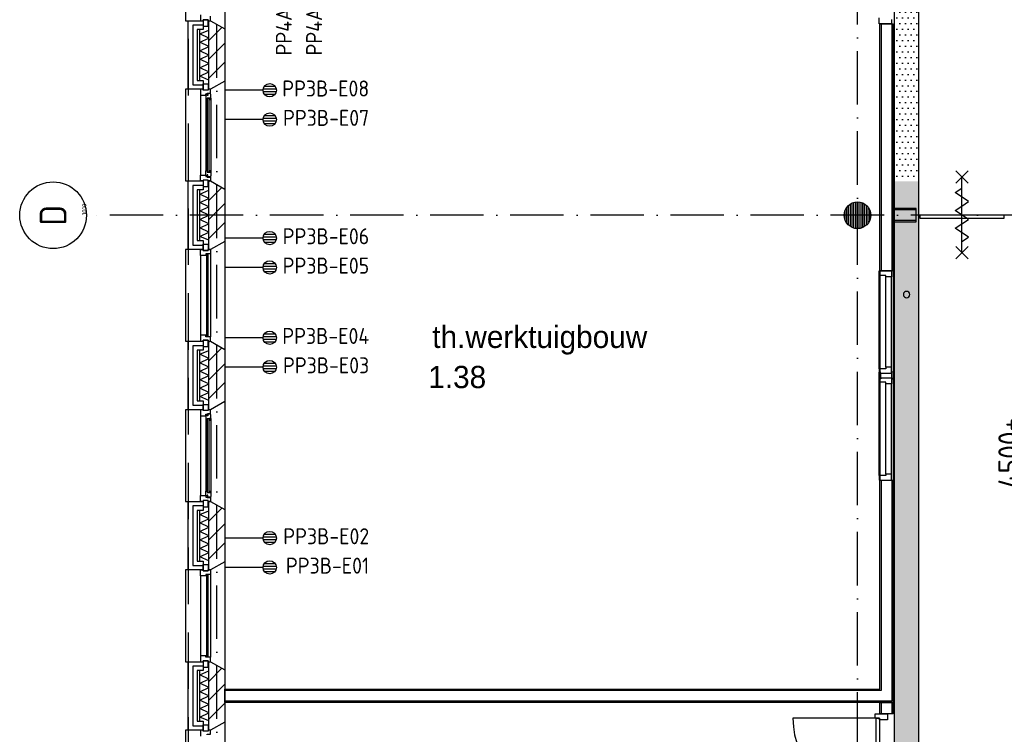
# Model space of a CAD drawing. Header units: millimetres. Extents: x 84333 to 240712, y -2244 to 84291.
# Tile 23 of 74: x 121504 to 132568, y 21345 to 29373. Entities that reach past the tile are written whole.
import ezdxf
from ezdxf.enums import TextEntityAlignment as Align

# ---------------------------------------------------------------- set-up
doc = ezdxf.new("R2010")
doc.units = ezdxf.units.MM
doc.header["$LTSCALE"] = 100
doc.linetypes.add('DASHDOT', pattern=[9, 6, -1.5, 0, -1.5])
doc.linetypes.add('HIDDEN', pattern=[9.525, 6.35, -3.175])
doc.layers.get('0').update_dxf_attribs({"linetype": 'CONTINUOUS'})
for name, color, linetype in [('AFDELING', 4, 'CONTINUOUS'), ('AL$1----_TEKST', 7, 'CONTINUOUS'), ('AL$2----_RENVOOI', 7, 'CONTINUOUS'), ('AL$7----_STRAMIEN', 1, 'DASHDOT'), ('AL21----_BUITENWAND', 4, 'CONTINUOUS'), ('AL21K---_ISOLATIE', 1, 'CONTINUOUS'), ('AL22----_BINNENWAND', 7, 'CONTINUOUS'), ('AL28----_KONSTRUKTIE', 3, 'CONTINUOUS'), ('AL31----_BUITENKOZ', 7, 'CONTINUOUS'), ('AL32----_BINNENKOZ', 7, 'CONTINUOUS'), ('AL32----_DRAAIRICHTING', 1, 'CONTINUOUS'), ('AL65----_BEVEILIGING', 7, 'CONTINUOUS'), ('ALN-----_BLOCKNAAM', 2, 'CONTINUOUS'), ('ALXA3---_VOLZWART', 14, 'CONTINUOUS'), ('ALXAA---_GEWBETON', 12, 'CONTINUOUS'), ('ALXAB---_PREFABBETON', 1, 'CONTINUOUS'), ('BOUW', 8, 'CONTINUOUS'), ('EB6441--_ATTRIB', 2, 'CONTINUOUS'), ('EL6441--_DATACOM', 3, 'CONTINUOUS'), ('KABELGGOOT1', 8, 'CONTINUOUS'), ('LIJN070', 130, 'CONTINUOUS')]:
    doc.layers.add(name, color=color, linetype=linetype)
doc.styles.add('1_8', font='ISO', dxfattribs={"height": 1.8})
doc.styles.add('BURO-025', font='BUROFONT.shx', dxfattribs={"height": 250})
doc.styles.add('NORATT', font='iso.shx')
doc.styles.get("Standard").update_dxf_attribs({"font": 'iso.shx'})
doc.styles.add('TECHNIC', font='technic_.ttf')
pattern_1 = [(8e-14, (39793.956, 199192.7), (31.75, 63.5), [0, -63.5])]

# ---------------------------------------------------------------- blocks, each defined once
blk = doc.blocks.new('ES4X2')
for p, q in [((-0.45, 1.4), (-0.45, 2.6)), ((-0.15, 1.27), (-0.15, 2.73)), ((0.15, 1.27), (0.15, 2.73)), ((0.45, 1.4), (0.45, 2.6)), ((0, 1.25), (0, -3))]:
    blk.add_line(p, q)
blk.add_circle((0, 2), 0.75)
at = {"style": '1_8', "flags": 8}
for tag, p in [('NUMMER', (1.25, 3.5)), ('CODE', (-1.25, 3.5))]:
    blk.add_attdef(tag, text='', height=1.8, rotation=90, dxfattribs=at).set_placement(p, align=Align.MIDDLE_LEFT)
blk.add_attdef('M_CODE', text='', height=1.8, dxfattribs=at).set_placement((0, 0), align=Align.MIDDLE_CENTER)
blk = doc.blocks.new('1010')
at = {"layer": 'AL$7----_STRAMIEN', "color": 7, "linetype": 'Continuous'}
blk.add_circle((0, 750), 750, dxfattribs=at)
at = {"layer": 'AL$7----_STRAMIEN', "color": 3, "linetype": 'Continuous'}
blk.add_attdef('STR-NAAM', text='', height=600, rotation=360, dxfattribs=at).set_placement((0, 750), align=Align.MIDDLE)
at = {"layer": 'ALN-----_BLOCKNAAM', "linetype": 'Continuous'}
blk.add_text('1010', height=100, dxfattribs=at).set_placement((0, 0))
blk = doc.blocks.new('A$C13e6995e')
at = {"layer": 'KABELGGOOT1'}
h = blk.add_hatch(dxfattribs=at)
h.set_pattern_fill('DOTS', color=256, scale=40, style=0)
h.set_pattern_definition(pattern_1)
h.paths.add_polyline_path([(47270, 36923), (47000, 36923), (47000, 35878), (47270, 35878)])
h.paths.add_polyline_path([(46621, 36531), (46621, 36331), (46995, 36331), (46995, 36531)])
h.paths.add_polyline_path([(46621, 36331), (46621, 36531), (46145, 36531), (46145, 36331)])
h.paths.add_polyline_path([(47000, 31285), (47270, 31285), (47270, 32865), (47000, 32865)])
h = blk.add_hatch(dxfattribs=at)
h.set_pattern_fill('DOTS', color=256, scale=40, style=0)
h.set_pattern_definition(pattern_1)
h.paths.add_polyline_path([(47270, 31285), (47000, 31285), (47000, 30604), (47270, 30604)])
h = blk.add_hatch(dxfattribs=at)
h.set_pattern_fill('DOTS', color=256, scale=40, style=0)
h.set_pattern_definition(pattern_1)
h.paths.add_polyline_path([(47270, 30166), (47000, 30166), (47000, 29802), (47270, 29802)])
h.paths.add_polyline_path([(47270, 30604), (47000, 30604), (47000, 30166), (47270, 30166)])
h = blk.add_hatch(dxfattribs=at)
h.set_pattern_fill('DOTS', color=256, scale=40, style=0)
h.set_pattern_definition(pattern_1)
h.paths.add_polyline_path([(47270, 29800), (47000, 29800), (47000, 26932), (47270, 26932)])
h.paths.add_polyline_path([(47270, 26932), (47000, 26932), (47000, 23926), (47270, 23926)])
h.paths.add_polyline_path([(47270, 23926), (47000, 23926), (47000, 23210), (46925, 23135), (45721, 23135), (45721, 22935), (46925, 22935), (47000, 22859), (46999, 20839), (47270, 20839), (47270, 22859), (47344, 22934), (50030, 22934), (50105, 22859), (50105, 20839), (50305, 20839), (50305, 22859), (50380, 22934), (54027, 22934), (54102, 22859), (54102, 20839), (54302, 20839), (54302, 22859), (54377, 22934), (55311, 22935), (55311, 23981), (55111, 23981), (55111, 23210), (55049, 23134), (47345, 23134), (47270, 23210)])
at = {"layer": 'AL$2----_RENVOOI', "color": 8, "linetype": 'Continuous'}
for start, end in [(0, 180), (180, 0)]:
    blk.add_arc((47137, 28529), 36, start, end, dxfattribs=at)
at = {"layer": 'AL$7----_STRAMIEN', "color": 1}
for p, q in [((39385, 9360), (39385, 79257)), ((46585, 9961), (46585, 79257)), ((59485, 29420), (37921, 29420))]:
    blk.add_line(p, q, dxfattribs=at)
at = {"layer": 'AL21----_BUITENWAND', "color": 8}
for p, q in [((39065, 30835), (39065, 31605)), ((39065, 31605), (39234, 31605)), ((39234, 31605), (39234, 31505)), ((39234, 31505), (39165, 31505)), ((39165, 31505), (39165, 30935)), ((39165, 30935), (39234, 30935)), ((39234, 30935), (39234, 30835)), ((39234, 30835), (39065, 30835)), ((39065, 29035), (39065, 29805)), ((39065, 29805), (39234, 29805)), ((39234, 29805), (39234, 29705)), ((39234, 29705), (39165, 29705)), ((39165, 29705), (39165, 29135)), ((39165, 29135), (39234, 29135)), ((39234, 29135), (39234, 29035)), ((39234, 29035), (39065, 29035)), ((39065, 27235), (39065, 28005)), ((39065, 28005), (39234, 28005)), ((39234, 28005), (39234, 27905)), ((39234, 27905), (39165, 27905)), ((39165, 27905), (39165, 27335)), ((39165, 27335), (39234, 27335)), ((39234, 27335), (39234, 27235)), ((39234, 27235), (39065, 27235)), ((39065, 25435), (39065, 26205)), ((39065, 26205), (39234, 26205)), ((39234, 26205), (39234, 26105)), ((39234, 26105), (39165, 26105)), ((39165, 26105), (39165, 25535)), ((39165, 25535), (39234, 25535)), ((39234, 25535), (39234, 25435)), ((39234, 25435), (39065, 25435)), ((39065, 23635), (39065, 24405)), ((39065, 24405), (39234, 24405)), ((39234, 24405), (39234, 24305)), ((39234, 24305), (39165, 24305)), ((39165, 24305), (39165, 23735)), ((39165, 23735), (39234, 23735)), ((39234, 23735), (39234, 23635)), ((39234, 23635), (39065, 23635))]:
    blk.add_line(p, q, dxfattribs=at)
at = {"layer": 'AL21K---_ISOLATIE', "color": 8, "linetype": 'Continuous'}
for p, q in [((39195, 30935), (39195, 31505)), ((39195, 31458), (39295, 31501)), ((39295, 31410), (39195, 31458)), ((39295, 30935), (39295, 31505)), ((39195, 31363), (39295, 31410)), ((39295, 31315), (39195, 31363)), ((39195, 31268), (39295, 31315)), ((39295, 31220), (39195, 31268)), ((39195, 31173), (39295, 31220)), ((39295, 31125), (39195, 31173)), ((39195, 31078), (39295, 31125)), ((39295, 31030), (39195, 31078)), ((39195, 30983), (39295, 31030)), ((39295, 30939), (39195, 30983)), ((39195, 29135), (39195, 29705)), ((39195, 29658), (39295, 29701)), ((39295, 29610), (39195, 29658)), ((39295, 29135), (39295, 29705)), ((39195, 29563), (39295, 29610)), ((39295, 29515), (39195, 29563)), ((39195, 29468), (39295, 29515)), ((39295, 29420), (39195, 29468)), ((39195, 29373), (39295, 29420)), ((39295, 29325), (39195, 29373)), ((39195, 29278), (39295, 29325)), ((39295, 29230), (39195, 29278)), ((39195, 29183), (39295, 29230)), ((39295, 29139), (39195, 29183)), ((39195, 27335), (39195, 27905)), ((39195, 27858), (39295, 27901)), ((39295, 27335), (39295, 27905)), ((39295, 27810), (39195, 27858)), ((39195, 27763), (39295, 27810)), ((39295, 27715), (39195, 27763)), ((39195, 27668), (39295, 27715)), ((39295, 27620), (39195, 27668)), ((39195, 27573), (39295, 27620)), ((39295, 27525), (39195, 27573)), ((39195, 27478), (39295, 27525)), ((39295, 27430), (39195, 27478)), ((39195, 27383), (39295, 27430)), ((39295, 27339), (39195, 27383)), ((39195, 25535), (39195, 26105)), ((39195, 26058), (39295, 26101)), ((39295, 26010), (39195, 26058)), ((39195, 25963), (39295, 26010)), ((39295, 25535), (39295, 26105)), ((39295, 25915), (39195, 25963)), ((39195, 25868), (39295, 25915)), ((39295, 25820), (39195, 25868)), ((39195, 25773), (39295, 25820)), ((39295, 25725), (39195, 25773)), ((39195, 25678), (39295, 25725)), ((39295, 25630), (39195, 25678)), ((39195, 25583), (39295, 25630)), ((39295, 25539), (39195, 25583)), ((39195, 23735), (39195, 24305)), ((39195, 24258), (39295, 24301)), ((39295, 24210), (39195, 24258)), ((39295, 23735), (39295, 24305)), ((39195, 24163), (39295, 24210)), ((39295, 24115), (39195, 24163)), ((39195, 24068), (39295, 24115)), ((39295, 24020), (39195, 24068)), ((39195, 23973), (39295, 24020)), ((39295, 23925), (39195, 23973)), ((39195, 23878), (39295, 23925)), ((39295, 23830), (39195, 23878)), ((39195, 23783), (39295, 23830)), ((39295, 23739), (39195, 23783))]:
    blk.add_line(p, q, dxfattribs=at)
at = {"layer": 'AL22----_BINNENWAND', "color": 8}
for p, q in [((46835, 28795), (46835, 31569)), ((46835, 31569), (46985, 31569)), ((46985, 31569), (46985, 28795)), ((47243, 29495), (46985, 29495)), ((46985, 29495), (46985, 29345)), ((47243, 29345), (47243, 29495)), ((46985, 29345), (47243, 29345)), ((46835, 28795), (46835, 26445)), ((46985, 28795), (46835, 28795)), ((46985, 28795), (46985, 26445)), ((46835, 24095), (46835, 26445)), ((46835, 26445), (46985, 26445)), ((46985, 26445), (46985, 23945)), ((39475, 23945), (39475, 24095)), ((39475, 24095), (46835, 24095)), ((46985, 23945), (39475, 23945)), ((46835, 23820), (46835, 23945)), ((46835, 23945), (46985, 23945)), ((46985, 23945), (46985, 23820)), ((46985, 23820), (46835, 23820))]:
    blk.add_line(p, q, dxfattribs=at)
at = {"layer": 'AL22----_BINNENWAND', "color": 8, "linetype": 'Continuous'}
for p, q in [((46850, 31569), (46850, 28795)), ((46970, 31569), (46970, 28795)), ((47243, 29480), (46985, 29480)), ((47243, 29480), (47070, 29480)), ((47243, 29360), (46985, 29360)), ((47243, 29360), (47070, 29360)), ((46850, 26445), (46850, 24080)), ((46970, 26445), (46970, 23960)), ((46850, 24080), (39475, 24080)), ((46970, 23960), (39475, 23960)), ((46850, 23945), (46850, 23820)), ((46970, 23945), (46970, 23820))]:
    blk.add_line(p, q, dxfattribs=at)
at = {"layer": 'AL28----_KONSTRUKTIE', "color": 8}
for p, q in [((39295, 31605), (39315, 31605)), ((39295, 30835), (39295, 31605)), ((39315, 31605), (39475, 31513)), ((39475, 31513), (39475, 30927)), ((39475, 30927), (39315, 30835)), ((39315, 30835), (39295, 30835)), ((39295, 29805), (39315, 29805)), ((39295, 29035), (39295, 29805)), ((39315, 29805), (39475, 29713)), ((39475, 29713), (39475, 29127)), ((39475, 29127), (39315, 29035)), ((39315, 29035), (39295, 29035)), ((39295, 28005), (39315, 28005)), ((39295, 27235), (39295, 28005)), ((39315, 28005), (39475, 27913)), ((39475, 27913), (39475, 27327)), ((39315, 27235), (39295, 27235)), ((39475, 27327), (39315, 27235)), ((39295, 26205), (39315, 26205)), ((39295, 25435), (39295, 26205)), ((39315, 26205), (39475, 26113)), ((39475, 26113), (39475, 25527)), ((39475, 25527), (39315, 25435)), ((39315, 25435), (39295, 25435)), ((39295, 24405), (39315, 24405)), ((39295, 23635), (39295, 24405)), ((39315, 24405), (39475, 24313)), ((39475, 24313), (39475, 23727)), ((39475, 23727), (39315, 23635)), ((39315, 23635), (39295, 23635))]:
    blk.add_line(p, q, dxfattribs=at)
blk.add_circle((46585, 29420), 150, dxfattribs=at)
at = {"layer": 'AL31----_BUITENKOZ', "color": 8}
for p, q in [((39475, 32727), (39475, 31513)), ((39035, 32635), (39035, 31605)), ((39035, 31605), (39065, 31605)), ((39290, 31615), (39234, 31615)), ((39234, 31615), (39234, 31544)), ((39234, 31544), (39290, 31544)), ((39290, 31544), (39290, 31615)), ((39234, 30825), (39234, 30896)), ((39234, 30896), (39290, 30896)), ((39290, 30896), (39290, 30825)), ((39475, 30927), (39475, 29713)), ((39065, 30835), (39035, 30835)), ((39035, 30835), (39035, 29805)), ((39201, 30768), (39201, 29872)), ((39290, 30825), (39234, 30825)), ((39279, 30773), (39264, 30773)), ((39264, 30773), (39264, 30768)), ((39264, 30768), (39264, 30721)), ((39279, 30765), (39279, 30773)), ((39284, 30765), (39279, 30765)), ((39314, 30788), (39284, 30788)), ((39284, 30788), (39284, 30765)), ((39314, 30781), (39314, 30788)), ((39318, 30778), (39314, 30781)), ((39318, 30736), (39318, 30778)), ((39264, 30721), (39264, 29919)), ((39264, 30721), (39277, 30719)), ((39277, 30719), (39277, 30736)), ((39277, 30736), (39318, 30736)), ((39316, 30736), (39302, 30736)), ((39302, 30736), (39302, 30719)), ((39302, 30719), (39316, 30719)), ((39316, 30719), (39316, 30736)), ((39318, 30736), (39318, 29904)), ((39264, 29919), (39277, 29921)), ((39264, 29872), (39264, 29919)), ((39277, 29921), (39277, 29904)), ((39277, 29904), (39318, 29904)), ((39284, 29875), (39279, 29875)), ((39279, 29875), (39279, 29867)), ((39284, 29852), (39284, 29875)), ((39302, 29904), (39302, 29921)), ((39302, 29921), (39316, 29921)), ((39316, 29904), (39302, 29904)), ((39316, 29921), (39316, 29904)), ((39318, 29904), (39318, 29862)), ((39035, 29805), (39065, 29805)), ((39290, 29815), (39234, 29815)), ((39234, 29815), (39234, 29744)), ((39264, 29867), (39264, 29872)), ((39279, 29867), (39264, 29867)), ((39314, 29852), (39284, 29852)), ((39290, 29744), (39290, 29815)), ((39318, 29862), (39314, 29859)), ((39314, 29859), (39314, 29852)), ((39234, 29744), (39290, 29744)), ((39475, 29127), (39475, 27913)), ((39065, 29035), (39035, 29035)), ((39035, 29035), (39035, 28005)), ((39234, 29025), (39234, 29096)), ((39234, 29096), (39290, 29096)), ((39290, 29025), (39234, 29025)), ((39290, 29096), (39290, 29025)), ((39201, 28968), (39201, 28072)), ((39315, 28985), (39315, 28055)), ((39035, 28005), (39065, 28005)), ((39290, 28015), (39234, 28015)), ((39234, 28015), (39234, 27944)), ((39290, 27944), (39290, 28015)), ((39234, 27944), (39290, 27944)), ((39065, 27235), (39035, 27235)), ((39035, 27235), (39035, 26205)), ((39234, 27225), (39234, 27296)), ((39234, 27296), (39290, 27296)), ((39290, 27225), (39234, 27225)), ((39290, 27296), (39290, 27225)), ((39475, 27327), (39475, 26113)), ((39201, 27168), (39201, 26272)), ((39279, 27173), (39264, 27173)), ((39264, 27173), (39264, 27168)), ((39264, 27168), (39264, 27121)), ((39264, 27121), (39264, 26319)), ((39264, 27121), (39277, 27119)), ((39277, 27119), (39277, 27136)), ((39277, 27136), (39318, 27136)), ((39279, 27165), (39279, 27173)), ((39284, 27165), (39279, 27165)), ((39314, 27188), (39284, 27188)), ((39284, 27188), (39284, 27165)), ((39316, 27136), (39302, 27136)), ((39302, 27136), (39302, 27119)), ((39302, 27119), (39316, 27119)), ((39314, 27181), (39314, 27188)), ((39318, 27178), (39314, 27181)), ((39316, 27119), (39316, 27136)), ((39318, 27136), (39318, 27178)), ((39318, 27136), (39318, 26304)), ((39264, 26319), (39277, 26321)), ((39264, 26272), (39264, 26319)), ((39264, 26267), (39264, 26272)), ((39279, 26267), (39264, 26267)), ((39277, 26321), (39277, 26304)), ((39277, 26304), (39318, 26304)), ((39284, 26275), (39279, 26275)), ((39279, 26275), (39279, 26267)), ((39284, 26252), (39284, 26275)), ((39314, 26252), (39284, 26252)), ((39302, 26304), (39302, 26321)), ((39302, 26321), (39316, 26321)), ((39316, 26304), (39302, 26304)), ((39318, 26262), (39314, 26259)), ((39314, 26259), (39314, 26252)), ((39316, 26321), (39316, 26304)), ((39318, 26304), (39318, 26262)), ((39035, 26205), (39065, 26205)), ((39290, 26215), (39234, 26215)), ((39234, 26215), (39234, 26144)), ((39234, 26144), (39290, 26144)), ((39290, 26144), (39290, 26215)), ((39234, 25425), (39234, 25496)), ((39234, 25496), (39290, 25496)), ((39290, 25496), (39290, 25425)), ((39475, 25527), (39475, 24313)), ((39065, 25435), (39035, 25435)), ((39035, 25435), (39035, 24405)), ((39201, 25368), (39201, 24472)), ((39290, 25425), (39234, 25425)), ((39315, 25385), (39315, 24455)), ((39035, 24405), (39065, 24405)), ((39290, 24415), (39234, 24415)), ((39234, 24415), (39234, 24344)), ((39234, 24344), (39290, 24344)), ((39290, 24344), (39290, 24415)), ((39234, 23625), (39234, 23696)), ((39234, 23696), (39290, 23696)), ((39290, 23696), (39290, 23625)), ((39475, 23727), (39475, 22513)), ((39065, 23635), (39035, 23635)), ((39035, 23635), (39035, 22605)), ((39290, 23625), (39234, 23625))]:
    blk.add_line(p, q, dxfattribs=at)
at = {"layer": 'AL31----_BUITENKOZ', "color": 8, "linetype": 'Continuous'}
for p, q in [((39201, 31672), (39201, 31605)), ((39315, 31605), (39315, 31655)), ((39201, 31605), (39234, 31605)), ((39234, 31605), (39234, 31615)), ((39234, 31615), (39290, 31615)), ((39290, 31615), (39290, 31605)), ((39290, 31605), (39290, 31605)), ((39290, 31605), (39315, 31605)), ((39300, 30734), (39279, 30734)), ((39279, 30734), (39279, 29906)), ((39300, 29906), (39300, 30734)), ((39279, 29906), (39300, 29906)), ((47288, 29383), (47288, 29424)), ((47288, 29424), (48229, 29424)), ((48229, 29383), (47288, 29383)), ((48229, 29424), (48229, 29383)), ((39201, 28968), (39201, 29035)), ((39201, 29035), (39234, 29035)), ((39234, 29035), (39234, 29025)), ((39234, 29025), (39290, 29025)), ((39290, 29025), (39290, 29035)), ((39290, 29035), (39290, 29035)), ((39290, 29035), (39315, 29035)), ((39315, 29035), (39315, 28985)), ((39264, 28968), (39201, 28968)), ((39201, 28968), (39201, 28968)), ((39201, 28968), (39201, 28968)), ((39201, 28968), (39201, 28968)), ((39201, 28968), (39201, 28968)), ((39315, 28985), (39264, 28985)), ((39264, 28985), (39264, 28968)), ((39289, 28980), (39268, 28980)), ((39268, 28980), (39268, 28060)), ((39289, 28060), (39289, 28980)), ((39315, 28985), (39315, 28985)), ((39264, 28072), (39201, 28072)), ((39201, 28072), (39201, 28072)), ((39201, 28072), (39201, 28072)), ((39201, 28072), (39201, 28072)), ((39201, 28072), (39201, 28072)), ((39201, 28072), (39201, 28005)), ((39201, 28005), (39234, 28005)), ((39234, 28005), (39234, 28015)), ((39234, 28015), (39290, 28015)), ((39264, 28055), (39264, 28072)), ((39315, 28055), (39264, 28055)), ((39268, 28060), (39289, 28060)), ((39290, 28015), (39290, 28005)), ((39290, 28005), (39290, 28005)), ((39290, 28005), (39315, 28005)), ((39315, 28055), (39315, 28055)), ((39315, 28005), (39315, 28055)), ((39300, 27134), (39279, 27134)), ((39279, 27134), (39279, 26306)), ((39300, 26306), (39300, 27134)), ((39279, 26306), (39300, 26306)), ((39201, 25368), (39201, 25435)), ((39201, 25435), (39234, 25435)), ((39264, 25368), (39201, 25368)), ((39201, 25368), (39201, 25368)), ((39201, 25368), (39201, 25368)), ((39201, 25368), (39201, 25368)), ((39201, 25368), (39201, 25368)), ((39234, 25435), (39234, 25425)), ((39234, 25425), (39290, 25425)), ((39315, 25385), (39264, 25385)), ((39264, 25385), (39264, 25368)), ((39289, 25380), (39268, 25380)), ((39268, 25380), (39268, 24460)), ((39289, 24460), (39289, 25380)), ((39290, 25425), (39290, 25435)), ((39290, 25435), (39290, 25435)), ((39290, 25435), (39315, 25435)), ((39315, 25435), (39315, 25385)), ((39315, 25385), (39315, 25385)), ((39264, 24472), (39201, 24472)), ((39201, 24472), (39201, 24472)), ((39201, 24472), (39201, 24472)), ((39201, 24472), (39201, 24472)), ((39201, 24472), (39201, 24472)), ((39201, 24472), (39201, 24405)), ((39264, 24455), (39264, 24472)), ((39315, 24455), (39264, 24455)), ((39268, 24460), (39289, 24460)), ((39315, 24455), (39315, 24455)), ((39315, 24405), (39315, 24455)), ((39201, 24405), (39234, 24405)), ((39234, 24405), (39234, 24415)), ((39234, 24415), (39290, 24415)), ((39290, 24415), (39290, 24405)), ((39290, 24405), (39290, 24405)), ((39290, 24405), (39315, 24405))]:
    blk.add_line(p, q, dxfattribs=at)
at = {"layer": 'AL32----_BINNENKOZ', "color": 8}
for p, q in [((46828, 31569), (46828, 31636)), ((46967, 31569), (46828, 31569)), ((46967, 31619), (46967, 31569)), ((39234, 30835), (39201, 30835)), ((39201, 30835), (39201, 30768)), ((39201, 30768), (39264, 30768)), ((39234, 30825), (39234, 30835)), ((39290, 30825), (39234, 30825)), ((39264, 30768), (39264, 30785)), ((39264, 30785), (39279, 30785)), ((39279, 30785), (39279, 30791)), ((39279, 30791), (39315, 30791)), ((39315, 30835), (39290, 30835)), ((39290, 30835), (39290, 30825)), ((39315, 30791), (39315, 30835)), ((39201, 29805), (39201, 29872)), ((39201, 29872), (39264, 29872)), ((39234, 29805), (39201, 29805)), ((39290, 29815), (39234, 29815)), ((39234, 29815), (39234, 29805)), ((39264, 29872), (39264, 29855)), ((39264, 29855), (39279, 29855)), ((39279, 29855), (39279, 29849)), ((39279, 29849), (39315, 29849)), ((39290, 29805), (39290, 29815)), ((39315, 29805), (39290, 29805)), ((39315, 29849), (39315, 29805)), ((46828, 28795), (46967, 28795)), ((46828, 28745), (46828, 28795)), ((46967, 28795), (46967, 28728)), ((46904, 28745), (46828, 28745)), ((46828, 27695), (46828, 28745)), ((46904, 28728), (46904, 28745)), ((46967, 28728), (46904, 28728)), ((46904, 27712), (46904, 28728)), ((46967, 27712), (46967, 28728)), ((46904, 27695), (46828, 27695)), ((46828, 27695), (46828, 27645)), ((46967, 27712), (46904, 27712)), ((46904, 27712), (46904, 27695)), ((46967, 27645), (46967, 27712)), ((46828, 27645), (46967, 27645)), ((46828, 27595), (46967, 27595)), ((46828, 27545), (46828, 27595)), ((46829, 27645), (46829, 27658)), ((46829, 27658), (46847, 27658)), ((46829, 27583), (46829, 27645)), ((46847, 27583), (46829, 27583)), ((46847, 27595), (46847, 27645)), ((46847, 27645), (46853, 27645)), ((46853, 27595), (46847, 27595)), ((46847, 27595), (46847, 27583)), ((46972, 27645), (46967, 27645)), ((46967, 27595), (46972, 27595)), ((46967, 27595), (46967, 27528)), ((46990, 27658), (46972, 27658)), ((46972, 27595), (46972, 27645)), ((46972, 27595), (46972, 27583)), ((46972, 27583), (46990, 27583)), ((46990, 27645), (46990, 27658)), ((46990, 27583), (46990, 27645)), ((46904, 27545), (46828, 27545)), ((46828, 26495), (46828, 27545)), ((46904, 27528), (46904, 27545)), ((46967, 27528), (46904, 27528)), ((46904, 26512), (46904, 27528)), ((46967, 26512), (46967, 27528)), ((39234, 27235), (39201, 27235)), ((39201, 27235), (39201, 27168)), ((39234, 27225), (39234, 27235)), ((39290, 27225), (39234, 27225)), ((39315, 27235), (39290, 27235)), ((39290, 27235), (39290, 27225)), ((39315, 27191), (39315, 27235)), ((39201, 27168), (39264, 27168)), ((39264, 27168), (39264, 27185)), ((39264, 27185), (39279, 27185)), ((39279, 27185), (39279, 27191)), ((39279, 27191), (39315, 27191)), ((46904, 26495), (46828, 26495)), ((46828, 26495), (46828, 26445)), ((46828, 26445), (46967, 26445)), ((46967, 26512), (46904, 26512)), ((46904, 26512), (46904, 26495)), ((46967, 26445), (46967, 26512)), ((39201, 26205), (39201, 26272)), ((39201, 26272), (39264, 26272)), ((39264, 26272), (39264, 26255)), ((39264, 26255), (39279, 26255)), ((39279, 26255), (39279, 26249)), ((39279, 26249), (39315, 26249)), ((39315, 26249), (39315, 26205)), ((39234, 26205), (39201, 26205)), ((39290, 26215), (39234, 26215)), ((39234, 26215), (39234, 26205)), ((39290, 26205), (39290, 26215)), ((39315, 26205), (39290, 26205)), ((46783, 23770), (46783, 23820)), ((46783, 23820), (46922, 23820)), ((46922, 23820), (46922, 23753)), ((46834, 23770), (46783, 23770)), ((46794, 22836), (46794, 23770)), ((46794, 23770), (46834, 23770)), ((46834, 23753), (46834, 23770)), ((46834, 23770), (46834, 22836)), ((46922, 23753), (46834, 23753)), ((39234, 23635), (39201, 23635)), ((39201, 23635), (39201, 23568)), ((39234, 23625), (39234, 23635)), ((39290, 23625), (39234, 23625)), ((39279, 23585), (39279, 23591)), ((39279, 23591), (39315, 23591)), ((39315, 23635), (39290, 23635)), ((39290, 23635), (39290, 23625)), ((39315, 23591), (39315, 23635))]:
    blk.add_line(p, q, dxfattribs=at)
at = {"layer": 'AL32----_DRAAIRICHTING', "color": 8}
blk.add_line((46794, 23770), (45860, 23770), dxfattribs=at)
blk.add_arc((46794, 23770), 934, 180, 270, dxfattribs=at)
at = {"layer": 'AL65----_BEVEILIGING', "color": 8, "linetype": 'Continuous'}
for points in [[(47829, 29779), (47689, 29919)], [(47689, 29779), (47829, 29919)], [(47759, 28999), (47759, 29849)], [(47759, 29524), (47834, 29574), (47684, 29674), (47759, 29724)], [(47759, 29324), (47834, 29374), (47684, 29474), (47759, 29524)], [(47759, 29124), (47834, 29174), (47684, 29274), (47759, 29324)], [(47829, 28929), (47689, 29069)], [(47689, 28929), (47829, 29069)]]:
    blk.add_lwpolyline(points, dxfattribs=at)
at = {"layer": 'ALXA3---_VOLZWART', "color": 8}
for p, q in [((39234, 31555), (39115, 31555)), ((39115, 31555), (39115, 30885)), ((39115, 30885), (39234, 30885)), ((39234, 29755), (39115, 29755)), ((39115, 29755), (39115, 29085)), ((39115, 29085), (39234, 29085)), ((39234, 27955), (39115, 27955)), ((39115, 27955), (39115, 27285)), ((39115, 27285), (39234, 27285)), ((39234, 26155), (39115, 26155)), ((39115, 26155), (39115, 25485)), ((39115, 25485), (39234, 25485)), ((39234, 24355), (39115, 24355)), ((39115, 24355), (39115, 23685)), ((39115, 23685), (39234, 23685))]:
    blk.add_line(p, q, dxfattribs=at)
at = {"layer": 'ALXAA---_GEWBETON', "color": 8}
for p, q in [((46505, 29293), (46505, 29547)), ((46525, 29283), (46525, 29558)), ((46545, 29275), (46545, 29565)), ((46565, 29271), (46565, 29569)), ((46585, 29270), (46585, 29570)), ((46605, 29271), (46605, 29569)), ((46625, 29275), (46625, 29565)), ((46645, 29283), (46645, 29558)), ((46665, 29293), (46665, 29547)), ((46445, 29366), (46445, 29474)), ((46465, 29330), (46465, 29510)), ((46485, 29308), (46485, 29532)), ((46685, 29308), (46685, 29532)), ((46705, 29330), (46705, 29510)), ((46725, 29366), (46725, 29474))]:
    blk.add_line(p, q, dxfattribs=at)
at = {"layer": 'ALXAB---_PREFABBETON', "color": 8}
for p, q in [((39295, 31596), (39304, 31605)), ((39295, 31384), (39443, 31531)), ((39295, 31172), (39475, 31352)), ((39295, 30960), (39475, 31140)), ((39295, 29796), (39304, 29805)), ((39295, 29584), (39443, 29731)), ((39295, 29372), (39475, 29552)), ((39295, 29160), (39475, 29340)), ((39295, 27996), (39304, 28005)), ((39295, 27784), (39443, 27931)), ((39295, 27572), (39475, 27752)), ((39295, 27360), (39475, 27540)), ((39295, 26196), (39304, 26205)), ((39295, 25984), (39443, 26131)), ((39295, 25772), (39475, 25952)), ((39295, 25560), (39475, 25740)), ((39295, 24396), (39304, 24405)), ((39295, 24184), (39443, 24331)), ((39295, 23972), (39475, 24152)), ((39295, 23760), (39475, 23940))]:
    blk.add_line(p, q, dxfattribs=at)
at = {"layer": 'KABELGGOOT1'}
for p, q in [((47000, 23210, 3650), (47000, 37825, 3650)), ((47270, 37825, 3650), (47270, 23210, 3650))]:
    blk.add_line(p, q, dxfattribs=at)
at = {"layer": 'AL$7----_STRAMIEN', "xscale": 0.5, "yscale": 0.5, "zscale": 0.5, "rotation": 90.00000000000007}
blk.add_blockref('1010', (37921, 29420), dxfattribs=at).add_auto_attribs({'STR-NAAM': 'D'})
at = {"layer": 'AFDELING', "color": 8, "style": 'TECHNIC'}
for p in [(92219, 54468), (58038, 41625), (88108, 41444)]:
    blk.add_attdef('VIDE', text='', height=500, dxfattribs=at).set_placement(p, align=Align.CENTER)
blk.add_attdef('VIDE', text='', height=500, rotation=90, dxfattribs=at).set_placement((75129, 25766), align=Align.CENTER)
at = {"layer": 'AL$1----_TEKST', "color": 8}
blk.add_text('4500+', height=250, rotation=90, dxfattribs=at).set_placement((48418, 26351))
at = {"layer": 'BOUW', "style": 'BURO-025'}
for s, p in [('th.werktuigbouw', (41807, 27929)), ('1.38', (41762, 27478))]:
    blk.add_text(s, height=250, dxfattribs=at).set_placement(p)

msp = doc.modelspace()

# ---------------------------------------------------------------- linework, layer by layer
at = {"layer": 'LIJN070', "linetype": 'HIDDEN'}
msp.add_line((123402, 5663), (123402, 37991), dxfattribs=at)

# ---------------------------------------------------------------- block references
at = {"layer": 'EL6441--_DATACOM'}
msp.add_blockref('A$C13e6995e', (84333, -2244), dxfattribs=at)
ref = msp.add_blockref('ES4X2', (124474, 30364), dxfattribs=dict(at, xscale=-100.0000000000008, yscale=100, zscale=100, rotation=180.0004147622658))
ref.add_attrib('CODE', 'PP4A-R06', dxfattribs={"layer": 'EB6441--_ATTRIB', "color": 1, "height": 180, "rotation": 90.0002, "style": '1_8', "flags": 8}).set_placement((124472, 28971), align=Align.MIDDLE_LEFT)
ref = msp.add_blockref('ES4X2', (124814, 30364), dxfattribs=dict(at, xscale=-100.0000000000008, yscale=100, zscale=100, rotation=180.0004147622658))
ref.add_attrib('CODE', 'PP4A-R05', dxfattribs={"layer": 'EB6441--_ATTRIB', "color": 1, "height": 180, "rotation": 90.0002, "style": '1_8', "flags": 8}).set_placement((124812, 28971), align=Align.MIDDLE_LEFT)
ref = msp.add_blockref('ES4X2', (124113, 28580), dxfattribs=dict(at, xscale=99.99999999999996, yscale=99.99999999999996, zscale=99.99999999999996, rotation=269.9993778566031))
ref.add_attrib('NUMMER', 'PP3B-E08', dxfattribs={"layer": 'EB6441--_ATTRIB', "color": 1, "height": 180, "rotation": 359.9994, "style": 'NORATT', "flags": 8}).set_placement((125431, 28600), align=Align.MIDDLE_RIGHT)
ref = msp.add_blockref('ES4X2', (124113, 28250), dxfattribs=dict(at, xscale=99.99999999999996, yscale=99.99999999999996, zscale=99.99999999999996, rotation=269.9993778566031))
ref.add_attrib('NUMMER', 'PP3B-E07', dxfattribs={"layer": 'EB6441--_ATTRIB', "color": 1, "height": 180, "rotation": 359.9994, "style": 'NORATT', "flags": 8}).set_placement((125431, 28270), align=Align.MIDDLE_RIGHT)
ref = msp.add_blockref('ES4X2', (124113, 26920), dxfattribs=dict(at, xscale=99.99999999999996, yscale=99.99999999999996, zscale=99.99999999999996, rotation=269.9993778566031))
ref.add_attrib('NUMMER', 'PP3B-E06', dxfattribs={"layer": 'EB6441--_ATTRIB', "color": 1, "height": 180, "rotation": 359.9994, "style": 'NORATT', "flags": 8}).set_placement((125431, 26940), align=Align.MIDDLE_RIGHT)
ref = msp.add_blockref('ES4X2', (124113, 26590), dxfattribs=dict(at, xscale=99.99999999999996, yscale=99.99999999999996, zscale=99.99999999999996, rotation=269.9993778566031))
ref.add_attrib('NUMMER', 'PP3B-E05', dxfattribs={"layer": 'EB6441--_ATTRIB', "color": 1, "height": 180, "rotation": 359.9994, "style": 'NORATT', "flags": 8}).set_placement((125431, 26610), align=Align.MIDDLE_RIGHT)
ref = msp.add_blockref('ES4X2', (124113, 25800), dxfattribs=dict(at, xscale=99.99999999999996, yscale=99.99999999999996, zscale=99.99999999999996, rotation=269.9993778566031))
ref.add_attrib('NUMMER', 'PP3B-E04', dxfattribs={"layer": 'EB6441--_ATTRIB', "color": 1, "height": 180, "rotation": 359.9994, "style": 'NORATT', "flags": 8}).set_placement((125431, 25820), align=Align.MIDDLE_RIGHT)
ref = msp.add_blockref('ES4X2', (124113, 25470), dxfattribs=dict(at, xscale=99.99999999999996, yscale=99.99999999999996, zscale=99.99999999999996, rotation=269.9993778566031))
ref.add_attrib('NUMMER', 'PP3B-E03', dxfattribs={"layer": 'EB6441--_ATTRIB', "color": 1, "height": 180, "rotation": 359.9994, "style": 'NORATT', "flags": 8}).set_placement((125431, 25490), align=Align.MIDDLE_RIGHT)
ref = msp.add_blockref('ES4X2', (124113, 23550), dxfattribs=dict(at, xscale=99.99999999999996, yscale=99.99999999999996, zscale=99.99999999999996, rotation=269.9993778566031))
ref.add_attrib('NUMMER', 'PP3B-E02', dxfattribs={"layer": 'EB6441--_ATTRIB', "color": 1, "height": 180, "rotation": 359.9994, "style": 'NORATT', "flags": 8}).set_placement((125431, 23570), align=Align.MIDDLE_RIGHT)
ref = msp.add_blockref('ES4X2', (124113, 23220), dxfattribs=dict(at, xscale=99.99999999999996, yscale=99.99999999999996, zscale=99.99999999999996, rotation=269.9993778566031))
ref.add_attrib('NUMMER', 'PP3B-E01', dxfattribs={"layer": 'EB6441--_ATTRIB', "color": 1, "height": 180, "rotation": 359.9994, "style": 'NORATT', "flags": 8}).set_placement((125431, 23240), align=Align.MIDDLE_RIGHT)

doc.saveas('drawing.dxf')
